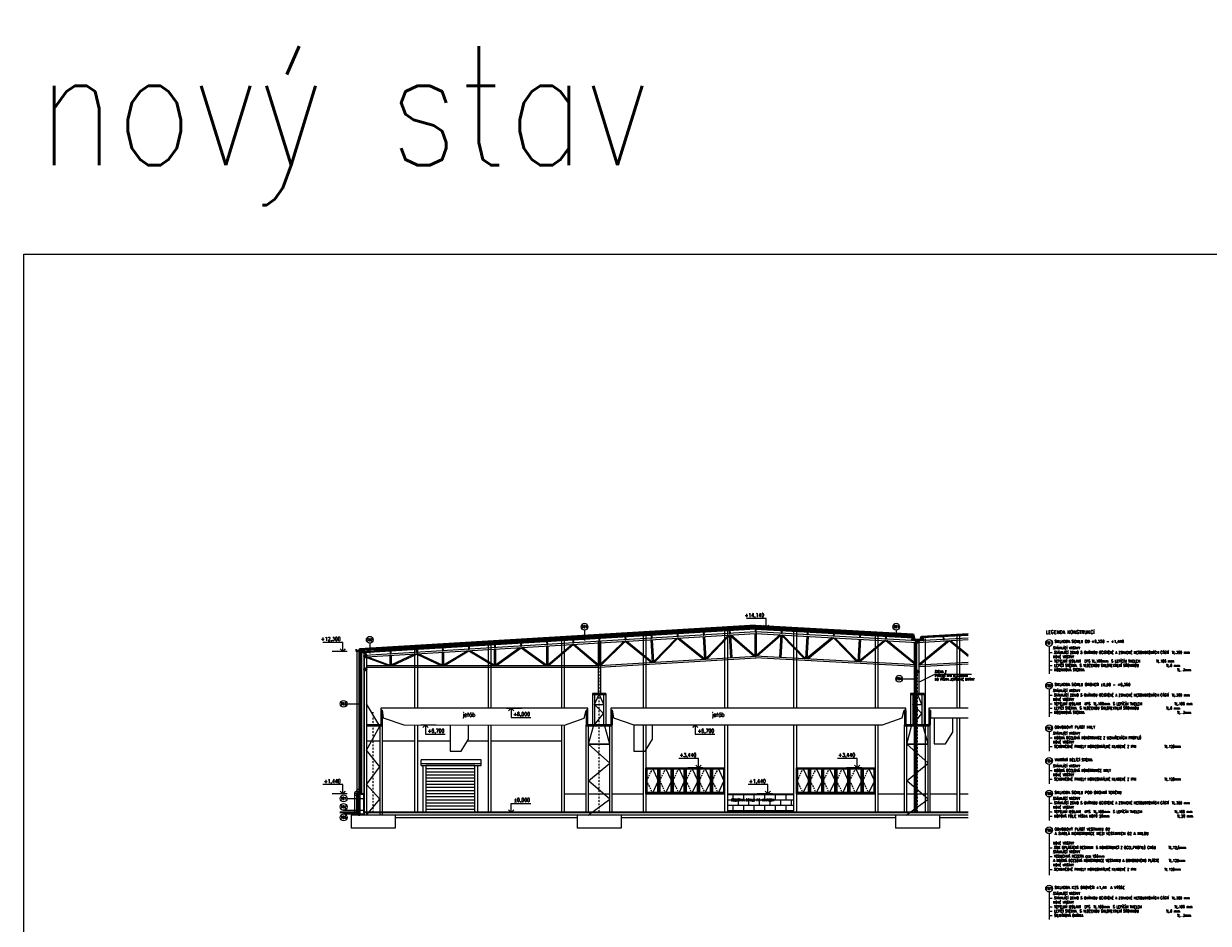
# Model space of a CAD drawing. Header units: millimetres. Extents: x -485339 to 350584, y -1189934 to 0.
# Tile 8 of 178: x -480994 to -390358, y -981109 to -912266. Entities that reach past the tile are written whole.
import ezdxf
from ezdxf import colors
from ezdxf.entities.mleader import LeaderData, LeaderLine
from ezdxf.enums import TextEntityAlignment as Align
from ezdxf.math import Vec2, Vec3

# ---------------------------------------------------------------- set-up
doc = ezdxf.new("R2010")
doc.units = ezdxf.units.MM
doc.header["$LTSCALE"] = 10
doc.linetypes.add('DASHDOT', pattern=[25.4, 12.7, -6.35, 0, -6.35])
doc.linetypes.add('ČÁRKOVANÁ', pattern=[19.05, 12.7, -6.35])
doc.layers.get('Defpoints').update_dxf_attribs({"color": 201})
for name, color, linetype, lineweight in [('N_dveře', 10, 'Continuous', 18), ('N_okna', 10, 'Continuous', 18), ('N_popis', 10, 'Continuous', 18), ('N_čáry_obrys', 10, 'Continuous', 35), ('N_čáry_obv.plášt', 212, 'Continuous', 18), ('N_čáry_obv.plášt_obrys', 212, 'Continuous', 35), ('N_čáry_plné', 10, 'Continuous', 18), ('N_čáry_pod', 10, 'ČÁRKOVANÁ', 18), ('N_šrary', 10, 'Continuous', 18), ('St_kóty_výškové', 132, 'Continuous', 18), ('St_popis', 250, 'Continuous', 18), ('St_sloupy_opláštění_pohled', 25, 'ČÁRKOVANÁ', 18), ('St_čáry_obrys', 5, 'Continuous', 35), ('St_čáry_plné', 250, 'Continuous', 18), ('St_šrafy', 250, 'Continuous', 18)]:
    doc.layers.add(name, color=color, linetype=linetype, lineweight=lineweight)
doc.styles.add('Andy', font='arial.ttf')
doc.styles.add('ROMANS', font='romans.shx', dxfattribs={"width": 0.8})
doc.styles.get("Standard").update_dxf_attribs({"font": 'simplex.shx', "width": 0.8})
doc.linetypes.add('IZOLACE', pattern='A,0.0001,-0.1,[134,ltypeshp.shx,S=0.1,R=0,X=-0.1,Y=0],-0.2,[134,ltypeshp.shx,S=0.1,R=180,X=0.1,Y=0],-0.1', length=0.4001)
doc.linetypes.add('ZIGZAG', pattern='A,0.00254,-5.08,[131,ltypeshp.shx,S=5.08,R=0,X=-5.08,Y=0],-10.16,[131,ltypeshp.shx,S=5.08,R=180,X=5.08,Y=0],-5.08', length=20.32254)

# ---------------------------------------------------------------- blocks, each defined once
blk = doc.blocks.new('G$C17CABAA1')
at = {"layer": 'St_čáry_obrys'}
for points in [[(-45, 0), (45, 0)], [(0, 0), (0, -180)], [(-45, -180), (45, -180)]]:
    blk.add_lwpolyline(points, dxfattribs=at)
blk = doc.blocks.new('G$C14EDF750')
at = {"layer": 'St_čáry_plné'}
for points in [[(-69, 13085), (-69, 9110)], [(-69, 13085), (-69, 9110)], [(-69, 13085), (-69, 9110)], [(101, 13085), (101, 9110)], [(101, 13085), (101, 9110)], [(101, 13085), (101, 9110)], [(-519, 9110), (-519, 6710)], [(511, 9110), (-519, 9110)], [(511, 9110), (511, 6710)], [(511, 9010), (-519, 9010)], [(-349, 9010), (-349, 6710)], [(-349, 8265), (-32, 9010)], [(-349, 6710), (341, 7588), (-349, 8265), (341, 8265)], [(349, 8265), (32, 9010)], [(341, 9010), (341, 6710)], [(985, 6710), (-985, 6710)], [(985, 6610), (-985, 6610)], [(-852, -200), (815, 1030), (-815, 2441), (815, 3780), (-815, 5235), (815, 5235), (443, 6610)], [(815, 5235), (-815, 5235), (-443, 6610)]]:
    blk.add_lwpolyline(points, dxfattribs=at)
at = {"layer": 'St_šrafy', "linetype": 'DASHDOT'}
blk.add_lwpolyline([(0, 0), (0, 61), (0, 10767)], dxfattribs=at)
at = {"layer": 'St_šrafy'}
for points in [[(-985, 0), (-985, 61), (-985, 6710)], [(-815, 0), (-815, 61), (-815, 6610)], [(815, 0), (815, 61), (815, 6610)], [(985, 0), (985, 61), (985, 6710)]]:
    blk.add_lwpolyline(points, dxfattribs=at)
blk = doc.blocks.new('G$CB422E4FE')
at = {"layer": 'St_čáry_obrys'}
for points in [[(50, 0), (-50, 0)], [(0, -1111), (0, 0)], [(50, -1111), (-50, -1111)]]:
    blk.add_lwpolyline(points, dxfattribs=at)
blk = doc.blocks.new('G$C72A7297D')
at = {"layer": 'N_dveře'}
h = blk.add_hatch(dxfattribs=at)
h.set_pattern_fill('ANSI31', color=256, scale=75, angle=135)
h.set_pattern_definition([(180, (247650, 972638.54), (-3e-14, -238.125), [])])
h.paths.add_polyline_path([(3950, 3600), (200, 3600), (200, 0), (3950, 0)])
blk.add_line((-150, 3750), (4425, 3750), dxfattribs=at)
at = {"layer": 'N_dveře', "linetype": 'Continuous'}
blk.add_line((-150, 3600), (4425, 3600), dxfattribs=at)
at = {"layer": 'N_dveře'}
for points in [[(4425, 3600), (4425, 4050), (-150, 4050)], [(-150, 3600), (-150, 4050)], [(0, 0), (0, 3600)], [(4150, 3600), (4150, 0)]]:
    blk.add_lwpolyline(points, dxfattribs=at)
blk.add_lwpolyline([(200, 0), (3950, 0), (3950, 3600), (200, 3600)], close=True, dxfattribs=at)
blk = doc.blocks.new('G$C93397BA7')
at = {"layer": 'N_okna'}
for p, q in [((1005, 0), (0, 0)), ((0, 0), (0, -2000)), ((2010, 0), (1005, 0)), ((1005, 0), (1005, -2000)), ((1005, -2000), (1005, 0)), ((3015, 0), (2010, 0)), ((2010, 0), (2010, -2000)), ((2010, -2000), (2010, 0)), ((4020, 0), (3015, 0)), ((3015, 0), (3015, -2000)), ((3015, -2000), (3015, 0)), ((5025, 0), (4020, 0)), ((4020, 0), (4020, -2000)), ((4020, -2000), (4020, 0)), ((6030, 0), (5025, 0)), ((5025, 0), (5025, -2000)), ((5025, -2000), (5025, 0)), ((6030, -2000), (6030, 0)), ((502.5, -50), (50.25, -1000)), ((954.75, -50), (50.25, -50)), ((50.25, -50), (50.25, -1950)), ((904.5, -100), (100.5, -100)), ((100.5, -100), (100.5, -1900)), ((904.5, -1900), (904.5, -100)), ((954.75, -1950), (954.75, -50)), ((1507.5, -50), (1055.25, -1000)), ((1959.75, -50), (1055.25, -50)), ((1055.25, -50), (1055.25, -1950)), ((1909.5, -100), (1105.5, -100)), ((1105.5, -100), (1105.5, -1900)), ((1909.5, -1900), (1909.5, -100)), ((1959.75, -1950), (1959.75, -50)), ((2512.5, -50), (2060.25, -1000)), ((2964.75, -50), (2060.25, -50)), ((2060.25, -50), (2060.25, -1950)), ((2914.5, -100), (2110.5, -100)), ((2110.5, -100), (2110.5, -1900)), ((2914.5, -1900), (2914.5, -100)), ((2964.75, -1950), (2964.75, -50)), ((3517.5, -50), (3065.25, -1000)), ((3969.75, -50), (3065.25, -50)), ((3065.25, -50), (3065.25, -1950)), ((3919.5, -100), (3115.5, -100)), ((3115.5, -100), (3115.5, -1900)), ((3919.5, -1900), (3919.5, -100)), ((3969.75, -1950), (3969.75, -50)), ((4522.5, -50), (4070.25, -1000)), ((4974.75, -50), (4070.25, -50)), ((4070.25, -50), (4070.25, -1950)), ((4924.5, -100), (4120.5, -100)), ((4120.5, -100), (4120.5, -1900)), ((4924.5, -1900), (4924.5, -100)), ((4974.75, -1950), (4974.75, -50)), ((5527.5, -50), (5075.25, -1000)), ((5979.75, -50), (5075.25, -50)), ((5075.25, -50), (5075.25, -1950)), ((5929.5, -100), (5125.5, -100)), ((5125.5, -100), (5125.5, -1900)), ((5929.5, -1900), (5929.5, -100)), ((5979.75, -1950), (5979.75, -50)), ((50.25, -1000), (502.5, -1950)), ((1055.25, -1000), (1507.5, -1950)), ((2060.25, -1000), (2512.5, -1950)), ((3065.25, -1000), (3517.5, -1950)), ((4070.25, -1000), (4522.5, -1950)), ((5075.25, -1000), (5527.5, -1950)), ((0, -2000), (1005, -2000)), ((50.25, -1950), (954.75, -1950)), ((100.5, -1900), (904.5, -1900)), ((1005, -2000), (2010, -2000)), ((1055.25, -1950), (1959.75, -1950)), ((1105.5, -1900), (1909.5, -1900)), ((2010, -2000), (3015, -2000)), ((2060.25, -1950), (2964.75, -1950)), ((2110.5, -1900), (2914.5, -1900)), ((3015, -2000), (4020, -2000)), ((3065.25, -1950), (3969.75, -1950)), ((3115.5, -1900), (3919.5, -1900)), ((4020, -2000), (5025, -2000)), ((4070.25, -1950), (4974.75, -1950)), ((4120.5, -1900), (4924.5, -1900)), ((5025, -2000), (6030, -2000)), ((5075.25, -1950), (5979.75, -1950)), ((5125.5, -1900), (5929.5, -1900))]:
    blk.add_line(p, q, dxfattribs=at)
at = {"layer": 'N_okna', "linetype": 'ČÁRKOVANÁ'}
for p, q in [((502.5, -50), (954.75, -1000)), ((1507.5, -50), (1959.75, -1000)), ((2512.5, -50), (2964.75, -1000)), ((3517.5, -50), (3969.75, -1000)), ((4522.5, -50), (4974.75, -1000)), ((5527.5, -50), (5979.75, -1000)), ((954.75, -1000), (502.5, -1950)), ((1959.75, -1000), (1507.5, -1950)), ((2964.75, -1000), (2512.5, -1950)), ((3969.75, -1000), (3517.5, -1950)), ((4974.75, -1000), (4522.5, -1950)), ((5979.75, -1000), (5527.5, -1950))]:
    blk.add_line(p, q, dxfattribs=at)
blk = doc.blocks.new('*U7322')
at = {"color": 0, "linetype": 'ByBlock', "lineweight": -2}
blk.add_line((3, 0), (-7, 0), dxfattribs=at)
for points in [[(0, 0), (0, -6.12), (0, -6.12), (-13, -6.12)], [(1.75, -1.75), (0, 0), (-1.75, -1.75)]]:
    blk.add_lwpolyline(points, dxfattribs=at)
at = {"color": 0, "linetype": 'ByBlock', "lineweight": -2, "style": 'ROMANS', "width": 0.8}
for tag, p in [('POPIS_001', (-12.5, -7.13)), ('VYSKA', (-3.45, -2.62))]:
    blk.add_attdef(tag, text='', height=2.5, dxfattribs=at).set_placement(p, align=Align.TOP_RIGHT)
blk = doc.blocks.new('*U7323')
at = {"color": 0, "linetype": 'ByBlock', "lineweight": -2}
blk.add_line((3, 0), (-7, 0), dxfattribs=at)
for points in [[(0, 0), (0, 6.12), (0, 6.12), (-13, 6.12)], [(1.75, 1.75), (0, 0), (-1.75, 1.75)]]:
    blk.add_lwpolyline(points, dxfattribs=at)
at = {"color": 0, "linetype": 'ByBlock', "lineweight": -2, "style": 'ROMANS', "width": 0.8}
for tag, p in [('VYSKA', (-3.45, 9.63)), ('POPIS_001', (-12.5, 5.12))]:
    blk.add_attdef(tag, text='', height=2.5, dxfattribs=at).set_placement(p, align=Align.TOP_RIGHT)
blk = doc.blocks.new('*U7324')
at = {"color": 0, "linetype": 'ByBlock', "lineweight": -2}
blk.add_line((-3, 0), (7, 0), dxfattribs=at)
for points in [[(-1.75, 1.75), (0, 0), (1.75, 1.75)], [(0, 0), (0, 6.12), (0, 6.12), (13, 6.12)]]:
    blk.add_lwpolyline(points, dxfattribs=at)
at = {"color": 0, "linetype": 'ByBlock', "lineweight": -2, "style": 'ROMANS', "width": 0.8}
blk.add_attdef('VYSKA', text='', height=2.5, dxfattribs=at).set_placement((12.5, 9.62), align=Align.TOP_RIGHT)
blk.add_attdef('POPIS_001', text='', height=2.5, dxfattribs=at).set_placement((12.5, 5.12), align=Align.TOP_LEFT)

msp = doc.modelspace()

# ---------------------------------------------------------------- hatches: boundary and pattern name
at = {"layer": 'N_čáry_obv.plášt'}
h = msp.add_hatch(dxfattribs=at)
h.set_pattern_fill('HONEY', color=256, scale=20)
h.paths.add_polyline_path([(-455272.8, -972838.5), (-455272.8, -972638.5), (-455272.8, -972338.5), (-455322.8, -972338.5), (-455372.8, -972338.5), (-455372.8, -972638.5), (-455372.8, -972838.5)])
at = {"layer": 'N_šrary'}
h = msp.add_hatch(dxfattribs=at)
h.set_pattern_fill('AR-B816', color=256, scale=2)
h.set_pattern_definition([(0, (0, 24016.95), (0, 406.4), []), (90, (0, 24016.95), (-406.4, 406.4), [406.4, -406.4])])
h.paths.add_polyline_path([(-422082.8, -972638.5), (-422082.8, -971198.5), (-423712.5, -971198.5), (-424060, -971198.5), (-424870.8, -971198.5), (-427152.8, -971198.5), (-427152.8, -971288.5), (-427152.8, -972638.5)])
h.paths.add_polyline_path([(-426912, -971958), (-424908.9, -971958), (-424908.9, -972228), (-426912, -972228)], flags=24)
h.paths.add_polyline_path([(-426912, -971515), (-423448.3, -971515), (-423448.3, -971819.3), (-426912, -971819.3)], flags=24)

# ---------------------------------------------------------------- linework, layer by layer
at = {"layer": 'Defpoints'}
msp.add_lwpolyline([(-480994, -929890.9), (286897.8, -929890.9), (286897.8, -1189933.9), (-480994, -1189933.9)], close=True, dxfattribs=at)
at = {"layer": 'N_popis'}
for points in [[(-438088.6, -958671.4), (-438088.6, -959465.4)], [(-414240, -958671.4), (-414240, -959199.2)], [(-454515.3, -959670.6), (-454515.3, -960464.6)], [(-402538.2, -959914.6), (-402538.2, -962030.6)], [(-413748.8, -962390), (-412675.6, -962390.1)], [(-402538.2, -963179.7), (-402538.2, -965295.8)], [(-456255.6, -964313), (-455182.4, -964313.1)], [(-402538.2, -966444.9), (-402538.2, -967939.6)], [(-402538.2, -968944.7), (-402538.2, -970439.4)], [(-456255.6, -971548.7), (-454972.8, -971548.7)], [(-402538.2, -971438), (-402538.2, -973245.9)], [(-456515.5, -972458.6), (-456515.5, -972458.6), (-454972.8, -972458.6)], [(-456515.5, -972740.5), (-454972.8, -972740.5)], [(-402538.2, -974251), (-402538.2, -977429.3)], [(-402538.2, -978710.5), (-402538.2, -980826.5)]]:
    msp.add_lwpolyline(points, dxfattribs=at)
for centre in [(-438088.6, -958411.5), (-414240, -958411.5), (-454515.3, -959410.7), (-402538.2, -959654.7), (-414008.7, -962390), (-402538.2, -962919.8), (-456515.5, -964313), (-402538.2, -966185), (-402538.2, -968684.8), (-456515.5, -971548.7), (-402538.2, -971178.1), (-456515.5, -972198.7), (-456515.5, -973000.4), (-402538.2, -973991.1), (-402538.2, -978450.6)]:
    msp.add_circle(centre, 259.9, dxfattribs=at)
at = {"layer": 'N_čáry_obrys'}
msp.add_line((-455372.8, -972638.5), (-455372.8, -971161.8), dxfattribs=at)
for points in [[(-412939.2, -958947.3), (-412837.5, -959385.9), (-412602.2, -959398.9), (-412366.9, -959385.9), (-412313.2, -959154.3)], [(-455338.9, -960132.8), (-455338.9, -960282.8), (-455538.9, -960282.8), (-455538.9, -960132.8)], [(-455302.8, -960105.8), (-455302.8, -960429.4)], [(-454182.8, -960312), (-455302.8, -960379.3)], [(-455186.8, -971100.1), (-455186.8, -971161.8), (-455398.7, -971161.8), (-455412.9, -971205.4), (-455390.8, -971192.4)]]:
    msp.add_lwpolyline(points, dxfattribs=at)
at = {"layer": 'N_čáry_obv.plášt', "linetype": 'IZOLACE', "ltscale": 10}
msp.add_line((-455322.8, -972338.5), (-455322.8, -971198.5), dxfattribs=at)
at = {"layer": 'N_čáry_obv.plášt', "linetype": 'ZIGZAG'}
for points in [[(-412747.2, -972638.5), (-412747.2, -959532.8)], [(-455242.8, -960425.8), (-455242.8, -971161.8)]]:
    msp.add_lwpolyline(points, dxfattribs=at)
at = {"layer": 'N_čáry_obv.plášt', "linetype": 'IZOLACE', "ltscale": 3}
msp.add_lwpolyline([(-455182.8, -971178.5), (-455372.8, -971178.5)], dxfattribs=at)
at = {"layer": 'N_čáry_obv.plášt'}
msp.add_lwpolyline([(-455272.8, -971198.5), (-455372.8, -971198.5)], dxfattribs=at)
msp.add_lwpolyline([(-455272.8, -972838.5), (-455272.8, -972638.5), (-455272.8, -972338.5), (-455322.8, -972338.5), (-455372.8, -972338.5), (-455372.8, -972638.5), (-455372.8, -972838.5)], close=True, dxfattribs=at)
at = {"layer": 'N_čáry_obv.plášt_obrys'}
for points in [[(-412807.2, -972638.5), (-412807.2, -959592.8)], [(-412687.2, -972638.5), (-412687.2, -959626.5)]]:
    msp.add_lwpolyline(points, dxfattribs=at)
at = {"layer": 'N_čáry_obv.plášt_obrys', "lineweight": 18}
msp.add_lwpolyline([(-411987, -972638.5), (-411987, -959323.3)], dxfattribs=at)
at = {"layer": 'N_čáry_obv.plášt_obrys', "ltscale": 10}
for points in [[(-455302.8, -960429.4), (-455302.8, -971161.8)], [(-455182.8, -960422.2), (-455182.8, -971198.5)]]:
    msp.add_lwpolyline(points, dxfattribs=at)
at = {"layer": 'N_čáry_plné'}
for points in [[(-424995.3, -958294), (-455302.8, -960115.9)], [(-424995.3, -958354.1), (-455302.8, -960176)], [(-425000.9, -958494), (-412889.8, -959160.3)], [(-424993.5, -958294.1), (-412936.9, -958957.4)], [(-424993.2, -958354.2), (-412922.8, -959018.3)], [(-455506, -960282.8), (-455506, -970971.9), (-455670.9, -971134.4), (-455670.9, -972638.5)], [(-455356, -960282.8), (-455356, -971034.6), (-455520.9, -971197.1), (-455520.9, -972638.5)], [(-454182.8, -960362.1), (-455302.8, -960429.4)], [(-455670.9, -971134.4), (-455520.9, -971197.1)], [(-455520.9, -971330.8), (-455670.9, -971330.8)], [(-455566.1, -971031.1), (-455460.8, -971137.9)], [(-455506, -970852), (-455356, -970852)], [(-455506, -970971.9), (-455356, -971034.6)], [(-427152.8, -971198.5), (-422082.8, -971198.5)], [(-427152.8, -971288.5), (-427152.8, -972638.5)], [(-422082.8, -971198.5), (-422082.8, -972638.5)], [(-455372.8, -972338.5), (-455272.8, -972338.5)], [(-455372.8, -972638.5), (-455372.8, -972838.5)]]:
    msp.add_lwpolyline(points, dxfattribs=at)
at = {"layer": 'N_čáry_plné', "linetype": 'IZOLACE', "ltscale": 6}
for points in [[(-424995.3, -958324), (-455302.8, -960145.9)], [(-424993.4, -958324.1), (-412929.8, -958987.8)]]:
    msp.add_lwpolyline(points, dxfattribs=at)
at = {"layer": 'N_čáry_plné', "linetype": 'IZOLACE', "ltscale": 12}
for points in [[(-424995.3, -958424.2), (-455302.8, -960246.1)], [(-424992.9, -958424.3), (-412906.3, -959089.3)]]:
    msp.add_lwpolyline(points, dxfattribs=at)
at = {"layer": 'N_čáry_plné', "linetype": 'ČÁRKOVANÁ', "const_width": 10}
msp.add_lwpolyline([(-454182.8, -960248.9), (-455302.8, -960316.2)], dxfattribs=at)
at = {"layer": 'N_čáry_plné', "linetype": 'IZOLACE', "ltscale": 7}
msp.add_lwpolyline([(-454182.8, -960278.9), (-455302.8, -960346.3)], dxfattribs=at)
at = {"layer": 'N_čáry_pod', "const_width": 10}
for points in [[(-424995.9, -958284), (-455402.8, -960111.8)], [(-424993, -958284.1), (-412939.2, -958947.3)]]:
    msp.add_lwpolyline(points, dxfattribs=at)
at = {"layer": 'St_sloupy_opláštění_pohled', "linetype": 'Continuous'}
for points in [[(-427362.8, -958686.7), (-427362.8, -964638.5)], [(-427152.8, -958674.1), (-427152.8, -964638.5)], [(-422082.8, -958704.6), (-422082.8, -964638.5)], [(-421872.8, -958716.2), (-421872.8, -964638.5)], [(-445462.8, -959774.8), (-445462.8, -964638.5)], [(-445252.8, -959762.2), (-445252.8, -964638.5)], [(-439842.8, -959437), (-439842.8, -964638.5)], [(-439632.8, -959424.3), (-439632.8, -964638.5)], [(-433602.8, -959061.8), (-433602.8, -964638.5)], [(-433392.8, -959049.2), (-433392.8, -964638.5)], [(-415842.8, -959047.9), (-415842.8, -964638.5)], [(-415632.8, -959059.5), (-415632.8, -964638.5)], [(-409602.8, -959060.9), (-409602.8, -964638.5)], [(-409392.8, -959049.3), (-409392.8, -964638.5)], [(-454972.8, -960346.5), (-454972.8, -972638.5)], [(-451082.8, -960112.6), (-451082.8, -964638.5)], [(-450872.8, -960100), (-450872.8, -964638.5)], [(-451082.8, -965929.6), (-451082.8, -972638.5)], [(-450872.8, -965929.9), (-450872.8, -972638.5)], [(-445462.8, -965937.1), (-445462.8, -972638.5)], [(-445252.8, -965937.3), (-445252.8, -972638.5)], [(-439842.8, -965944.5), (-439842.8, -972638.5)], [(-439632.8, -965944.8), (-439632.8, -972638.5)], [(-433602.8, -965928.5), (-433602.8, -972638.5)], [(-433392.8, -965928.5), (-433392.8, -972638.5)], [(-427362.8, -965928.5), (-427362.8, -972635.9)], [(-427152.8, -965928.5), (-427152.8, -972635.9)], [(-422082.8, -965928.5), (-422082.8, -972635.9)], [(-421872.8, -965928.5), (-421872.8, -972635.9)], [(-415842.8, -965928.5), (-415842.8, -972635.9)], [(-415632.8, -965928.5), (-415632.8, -972635.9)], [(-409602.8, -965385), (-409602.8, -972635.9)], [(-409392.8, -965385), (-409392.8, -972635.9)]]:
    msp.add_lwpolyline(points, dxfattribs=at)
at = {"layer": 'St_čáry_obrys'}
for p, q in [((-455182.8, -971198.5), (-454972.8, -971198.5)), ((-454972.8, -971198.5), (-454972.8, -972638.5))]:
    msp.add_line(p, q, dxfattribs=at)
for points in [[(-424995.2, -958557.4), (-454182.8, -960312)], [(-424995.2, -958557.4), (-412947.8, -959220.2)], [(-412947.8, -959220.2), (-412893.9, -959452.9), (-412602.2, -959469), (-412310.6, -959452.9), (-412256.5, -959219.9)], [(-412910.6, -959159.2), (-412853.6, -959405.1), (-412602.2, -959418.9), (-412350.8, -959405.1), (-412293.7, -959158.8)], [(-408735.1, -959026.2), (-412256.5, -959219.9)], [(-454793.6, -960398.8), (-454885.3, -960404.3)], [(-455372.8, -972638.5), (-456805.2, -972638.5)], [(-408735.1, -972638.5), (-454972.8, -972638.5)]]:
    msp.add_lwpolyline(points, dxfattribs=at)
for centre in [(-412602.2, -959554), (-454862.8, -960670.8), (-454862.8, -961670.8), (-412602.2, -961854)]:
    msp.add_circle(centre, 85, dxfattribs=at)
at = {"layer": 'St_čáry_plné'}
msp.add_line((-455272.8, -972638.5), (-455272.8, -971198.5), dxfattribs=at)
for points in [[(-454872.7, -960583.9), (-424994.6, -958787.5)], [(-454793.1, -960719.4), (-424994.2, -958927.8)], [(-424995.3, -958494.3), (-454182.8, -960248.9)], [(-424995, -958607.5), (-454182.8, -960362.1)], [(-425044.6, -958787.4), (-425044.6, -958790.5)], [(-424995.3, -958494.3), (-412910.6, -959159.2)], [(-424995, -958607.5), (-412936.1, -959270.9)], [(-424994.6, -958787.5), (-412602.2, -959469), (-408735.1, -959256.2)], [(-424994.2, -958927.8), (-412602.2, -959609.2), (-408735.1, -959396.5)], [(-424944.6, -958787.6), (-424948.9, -960663.4)], [(-440894.8, -961333.2), (-439064.8, -959773.7)], [(-440833.1, -961385.8), (-438948.4, -959779.7)], [(-438948.4, -959779.7), (-437063.7, -961385.8)], [(-438847.4, -959760.6), (-437002, -961333.2)], [(-437002, -959649.9), (-437002, -961385.8)], [(-436902, -961326.2), (-435066.6, -959533.3)], [(-436902, -959643.9), (-436902, -961382.1)], [(-436841, -961378.4), (-434944.7, -959526)], [(-434954.6, -959535.7), (-432964.1, -961145.3)], [(-434846.6, -959520.1), (-432908.4, -961087.5)], [(-433009.3, -959409.4), (-432905.1, -961141.6)], [(-432909.4, -959403.4), (-432805.3, -961135.6)], [(-431055.1, -959292.2), (-432807.6, -961097)], [(-430936.6, -959285), (-432729.3, -961131.2)], [(-430953.5, -959302.4), (-428971.3, -960905.3)], [(-430853.8, -959280.1), (-428915.6, -960847.5)], [(-429016.5, -959169.6), (-428912.3, -960901.8)], [(-428916.6, -959163.6), (-428812.5, -960895.8)], [(-427062.3, -959052.1), (-428814.8, -960857)], [(-427015.9, -959119.2), (-428736.5, -960891.2)], [(-427020.1, -959049.6), (-426915.9, -960781.8)], [(-426920.2, -959043.6), (-426816.1, -960775.8)], [(-426918.9, -959097.7), (-425105, -960672.8)], [(-426860.9, -959042.1), (-425048.8, -960615.7)], [(-425044.9, -958930.8), (-425048.9, -960669.5)], [(-423127.6, -959032.4), (-424931.7, -960615.4)], [(-423069.4, -959087.7), (-424875.2, -960672.2)], [(-423068.3, -959033.7), (-423163.5, -960766.3)], [(-422968.5, -959039.1), (-423063.7, -960771.8)], [(-422972.3, -959108.7), (-421242.5, -960871.8)], [(-422926.3, -959041.4), (-421164.4, -960837.2)], [(-421071.4, -959143.3), (-421166.5, -960876)], [(-420971.5, -959148.8), (-421066.7, -960881.5)], [(-419133.6, -959249.7), (-421063.7, -960827.1)], [(-419015.5, -959256.5), (-421007.7, -960884.7)], [(-419033.8, -959271.5), (-417248.6, -961091.1)], [(-418932.3, -959260.8), (-417170.4, -961056.6)], [(-417077.4, -959362.4), (-417172.5, -961095.1)], [(-416977.5, -959367.9), (-417072.7, -961100.6)], [(-415139.6, -959469.1), (-417069.7, -961046.5)], [(-415021.8, -959476.1), (-417013.7, -961104)], [(-412768.5, -961337.2), (-415028.9, -959488.4)], [(-412687.2, -961300.4), (-414917.5, -959476.2)], [(-412522.7, -961300.4), (-410292.4, -959476.2)], [(-412441.4, -961337.2), (-410181, -959488.4)], [(-408735.1, -958963.1), (-412293.7, -959158.8)], [(-408735.1, -959076.2), (-412268.3, -959270.6)], [(-410188.1, -959476.1), (-408735.1, -960663.6)], [(-410070.3, -959469.1), (-408735.1, -960560.3)], [(-454972.8, -960554.7), (-454972.8, -972838.5)], [(-454947.8, -960554.7), (-454947.8, -972838.5)], [(-454777.8, -960670.8), (-454777.8, -972838.5)], [(-454678.6, -960712.5), (-452973.2, -961343.1)], [(-452973.2, -960466.7), (-452973.2, -960469.7)], [(-452973.2, -960609.9), (-452973.2, -961385.8)], [(-452873.2, -961341.5), (-451084, -960496.3)], [(-452873.2, -960603.9), (-452873.2, -961385.8)], [(-452779.5, -961385.8), (-450920.3, -960507.5)], [(-450920.3, -960507.5), (-449073.5, -961385.8)], [(-450794.2, -960478.9), (-448980.4, -961341.5)], [(-448980.4, -960369.9), (-448980.4, -961385.8)], [(-448880.4, -961339.1), (-447070.5, -960255)], [(-448880.4, -960363.9), (-448880.4, -961385.8)], [(-448802.6, -961385.8), (-446934, -960266.5)], [(-446934, -960266.5), (-445065.5, -961385.8)], [(-446822.4, -960240.1), (-444987.6, -961339.1)], [(-444987.6, -960129.9), (-444987.6, -961385.8)], [(-444887.6, -961336.3), (-443065.5, -960014.3)], [(-444887.6, -960123.9), (-444887.6, -961385.8)], [(-444819.5, -961385.8), (-442937, -960019.9)], [(-442937, -960019.9), (-441062.7, -961385.8)], [(-442828.5, -960000), (-440994.8, -961336.3)], [(-440994.8, -959889.9), (-440994.8, -961385.8)], [(-440894.8, -959883.9), (-440894.8, -961385.8)], [(-436962.8, -961385.8), (-424948.9, -960663.4)], [(-412687.2, -961341.7), (-425031.3, -960663.7)], [(-454777.8, -960761.1), (-453088.5, -961385.8)], [(-454777.8, -961385.8), (-436962.8, -961385.8)], [(-454777.8, -961505.8), (-436962.8, -961505.8)], [(-436962.8, -961506), (-424949.1, -960783.7)], [(-412687.2, -961461.9), (-425030.4, -960783.9)], [(-412522.7, -961341.7), (-408735.1, -961133.6)], [(-412522.7, -961461.9), (-408735.1, -961253.8)], [(-454777.8, -972838.5), (-453747.8, -971608.1), (-454777.8, -970480.1), (-453747.8, -969132.1), (-454777.8, -967855.2), (-453747.8, -966028.5), (-454777.8, -964315.4)], [(-453677.8, -964816.9), (-453677.8, -965928.5)], [(-453577.8, -964816.9), (-453577.8, -965928.5)], [(-437947.8, -964816.9), (-437947.8, -965928.5)], [(-437847.8, -964816.9), (-437847.8, -965928.5)], [(-436077.8, -964816.9), (-436077.8, -965928.5)], [(-435977.8, -964816.9), (-435977.8, -965928.5)], [(-413602.8, -964816.9), (-413602.8, -965928.5)], [(-413502.8, -964816.9), (-413502.8, -965928.5)], [(-408735.1, -964638.5), (-411733.5, -964638.5), (-411733.5, -964800.6), (-411615.8, -964800.6), (-411615.8, -965385), (-408735.1, -965385)], [(-411732.8, -964816.9), (-411732.8, -965928.5)], [(-411632.8, -964816.9), (-411632.8, -965928.5)], [(-453577.8, -965928.5), (-454777.8, -965928.5)], [(-453577.8, -966028.5), (-454777.8, -966028.5)], [(-453747.8, -966028.5), (-453747.8, -972838.5)], [(-453577.8, -965928.5), (-453577.8, -972838.5)], [(-448363.7, -965928.5), (-448363.7, -967928.5), (-447515.8, -967928.5), (-446951.3, -967027.7), (-446951.3, -965928.5)], [(-434299.5, -965928.5), (-434299.5, -967928.5), (-433451.7, -967928.5), (-432887.1, -967027.7), (-432887.1, -965928.5)], [(-411321.8, -965385), (-411321.8, -967385), (-410474, -967385), (-409909.4, -966484.2), (-409909.4, -965385)], [(-454362.4, -966677.5), (-454362.4, -966698.2), (-454362.4, -966677.5)], [(-439842.8, -967178.5), (-439842.8, -972638.5)], [(-455272.8, -971198.5), (-455272.8, -972838.5)], [(-454972.8, -971198.5), (-454972.8, -972838.5)], [(-439632.8, -971198.5), (-437947.8, -971198.5)], [(-437777.8, -971198.5), (-436147.8, -971198.5)], [(-435977.8, -971198.5), (-433602.8, -971198.5)], [(-433392.8, -971198.5), (-427362.8, -971198.5)], [(-421872.8, -971198.5), (-415842.8, -971198.5)], [(-415632.8, -971198.5), (-413602.8, -971198.5)], [(-413432.8, -971198.5), (-411802.8, -971198.5)], [(-411632.8, -971198.5), (-409602.8, -971198.5)], [(-409392.8, -971198.5), (-408735.1, -971198.5)], [(-408735.1, -972838.5), (-455947.8, -972838.5)], [(-438647.8, -973038.5), (-452577.8, -973038.5)], [(-414302.8, -973038.5), (-435277.8, -973038.5)], [(-408735.1, -973038.5), (-410932.8, -973038.5)], [(-452577.8, -973838.5), (-455947.8, -973838.5)], [(-435277.8, -973838.5), (-438647.8, -973838.5)], [(-410932.8, -973838.5), (-414302.8, -973838.5)]]:
    msp.add_lwpolyline(points, dxfattribs=at)
at = {"layer": 'St_čáry_plné', "linetype": 'ČÁRKOVANÁ', "const_width": 10}
for points in [[(-424995.3, -958494.3), (-454182.8, -960248.9)], [(-424995.3, -958494.3), (-412910.6, -959159.2)], [(-408735.1, -958963.1), (-412293.7, -959158.8)]]:
    msp.add_lwpolyline(points, dxfattribs=at)
at = {"layer": 'St_čáry_plné', "linetype": 'IZOLACE', "ltscale": 7}
for points in [[(-424993.5, -958524.3), (-454182.8, -960278.9)], [(-424997, -958524.3), (-412903.6, -959189.6)], [(-408735.1, -958993.1), (-412300.8, -959189.3)]]:
    msp.add_lwpolyline(points, dxfattribs=at)
at = {"layer": 'St_čáry_plné'}
for points in [[(-439609.2, -965944.8), (-438099.9, -965409), (-437947.8, -964816.9), (-437830.2, -964816.9), (-437830.2, -964654.8), (-453678.5, -964638.5), (-453678.5, -964800.6), (-453560.8, -964800.6), (-453478.2, -965393.1), (-451899.5, -965928.5)], [(-415281.8, -965928.5), (-413772.6, -965392.7), (-413620.5, -964800.6), (-413502.8, -964800.6), (-413502.8, -964638.5), (-436078.5, -964638.5), (-436078.5, -964800.6), (-435960.8, -964800.6), (-435878.2, -965393.1), (-434299.5, -965928.5)]]:
    msp.add_lwpolyline(points, close=True, dxfattribs=at)
at = {"layer": 'St_šrafy', "linetype": 'DASHDOT'}
for points in [[(-436962.8, -972638.5), (-436962.8, -972577.6), (-436962.8, -959326.9)], [(-412617.8, -972638.5), (-412617.8, -972577.6), (-412617.8, -961872)], [(-454262.8, -972638.5), (-454262.8, -964950.7)]]:
    msp.add_lwpolyline(points, dxfattribs=at)
at = {"layer": 'St_šrafy'}
for points in [[(-453747.8, -967178.5), (-454777.8, -967178.5)], [(-453266.8, -967178.5), (-453577.8, -967178.5)], [(-451082.8, -967178.5), (-453577.8, -967178.5)], [(-448363.7, -967178.5), (-450872.8, -967178.5)], [(-445462.8, -967178.5), (-447045.8, -967178.5)], [(-439842.8, -967178.5), (-445252.8, -967178.5)], [(-455272.8, -971198.5), (-454972.8, -971198.5)], [(-455947.8, -972838.5), (-455947.8, -973838.5)], [(-452577.8, -972838.5), (-452577.8, -973838.5)], [(-438647.8, -972838.5), (-438647.8, -973838.5)], [(-435277.8, -972838.5), (-435277.8, -973838.5)], [(-414302.8, -972838.5), (-414302.8, -973838.5)], [(-410932.8, -972838.5), (-410932.8, -973838.5)]]:
    msp.add_lwpolyline(points, dxfattribs=at)

# ---------------------------------------------------------------- block references
at = {"layer": 'N_dveře'}
msp.add_blockref('G$C72A7297D', (-450422.8, -972638.5), dxfattribs=at)
at = {"layer": 'N_okna', "xscale": -1}
for p in [(-427362.8, -969198.5), (-415842.8, -969198.5)]:
    msp.add_blockref('G$C93397BA7', p, dxfattribs=at)
at = {"layer": 'St_kóty_výškové'}
ref = msp.add_blockref('*U7324', (-424184.5, -958494.3), dxfattribs=dict(at, xscale=-115.8301158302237, yscale=115.8301158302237, zscale=115.8301158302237))
ref.add_attrib('VYSKA', '+14,140', dxfattribs={"layer": '0', "color": 0, "linetype": 'ByBlock', "lineweight": -2, "height": 289.58, "style": 'ROMANS', "width": 0.8}).set_placement((-424341.6, -957379.5), align=Align.TOP_RIGHT)
ref = msp.add_blockref('*U7324', (-456588.5, -960317.1), dxfattribs=dict(at, xscale=-115.8301158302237, yscale=115.8301158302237, zscale=115.8301158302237))
ref.add_attrib('VYSKA', '+12,300', dxfattribs={"layer": '0', "color": 0, "linetype": 'ByBlock', "lineweight": -2, "height": 289.58, "style": 'ROMANS', "width": 0.8}).set_placement((-456745.6, -959202.3), align=Align.TOP_RIGHT)
ref = msp.add_blockref('*U7322', (-443705, -964649.6), dxfattribs=dict(at, xscale=-115.8301158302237, yscale=115.8301158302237, zscale=115.8301158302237))
ref.add_attrib('VYSKA', '+8,000', dxfattribs={"layer": '0', "color": 0, "linetype": 'ByBlock', "lineweight": -2, "height": 289.58, "style": 'ROMANS', "width": 0.8}).set_placement((-442257.2, -964953.7), align=Align.TOP_RIGHT)
ref = msp.add_blockref('*U7322', (-450253.2, -965928.5), dxfattribs=dict(at, xscale=-115.8301158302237, yscale=115.8301158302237, zscale=115.8301158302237))
ref.add_attrib('VYSKA', '+6,700', dxfattribs={"layer": '0', "color": 0, "linetype": 'ByBlock', "lineweight": -2, "height": 289.58, "style": 'ROMANS', "width": 0.8}).set_placement((-448805.4, -966232.6), align=Align.TOP_RIGHT)
ref = msp.add_blockref('*U7322', (-429607.4, -965928.5), dxfattribs=dict(at, xscale=-115.8301158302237, yscale=115.8301158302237, zscale=115.8301158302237))
ref.add_attrib('VYSKA', '+6,700', dxfattribs={"layer": '0', "color": 0, "linetype": 'ByBlock', "lineweight": -2, "height": 289.58, "style": 'ROMANS', "width": 0.8}).set_placement((-428159.6, -966232.6), align=Align.TOP_RIGHT)
ref = msp.add_blockref('*U7324', (-429370.1, -969198.5), dxfattribs=dict(at, xscale=-115.8301158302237, yscale=115.8301158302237, zscale=115.8301158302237))
ref.add_attrib('VYSKA', '+3,440', dxfattribs={"layer": '0', "color": 0, "linetype": 'ByBlock', "lineweight": -2, "height": 289.58, "style": 'ROMANS', "width": 0.8}).set_placement((-429527.3, -968083.7), align=Align.TOP_RIGHT)
ref = msp.add_blockref('*U7324', (-417224.6, -969198.5), dxfattribs=dict(at, xscale=-115.8301158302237, yscale=115.8301158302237, zscale=115.8301158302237))
ref.add_attrib('VYSKA', '+3,440', dxfattribs={"layer": '0', "color": 0, "linetype": 'ByBlock', "lineweight": -2, "height": 289.58, "style": 'ROMANS', "width": 0.8}).set_placement((-417381.8, -968083.7), align=Align.TOP_RIGHT)
ref = msp.add_blockref('*U7324', (-456588.5, -971198.5), dxfattribs=dict(at, xscale=-115.8301158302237, yscale=115.8301158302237, zscale=115.8301158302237))
ref.add_attrib('VYSKA', '+1,440', dxfattribs={"layer": '0', "color": 0, "linetype": 'ByBlock', "lineweight": -2, "height": 289.58, "style": 'ROMANS', "width": 0.8}).set_placement((-456745.6, -970083.7), align=Align.TOP_RIGHT)
ref = msp.add_blockref('*U7324', (-424060, -971198.5), dxfattribs=dict(at, xscale=-115.8301158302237, yscale=115.8301158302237, zscale=115.8301158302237))
ref.add_attrib('VYSKA', '+1,440', dxfattribs={"layer": '0', "color": 0, "linetype": 'ByBlock', "lineweight": -2, "height": 289.58, "style": 'ROMANS', "width": 0.8}).set_placement((-424217.1, -970083.7), align=Align.TOP_RIGHT)
ref = msp.add_blockref('*U7323', (-443705.8, -972638.5), dxfattribs=dict(at, xscale=-115.8301158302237, yscale=115.8301158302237, zscale=115.8301158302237))
ref.add_attrib('VYSKA', '%%P0,000', dxfattribs={"layer": '0', "color": 0, "linetype": 'ByBlock', "lineweight": -2, "height": 289.58, "style": 'ROMANS', "width": 0.8}).set_placement((-442258, -971523.7), align=Align.TOP_RIGHT)
at = {"layer": 'St_čáry_obrys'}
for p, rotation in [((-428977.2, -958846.9), 3.440080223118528), ((-426980.8, -958726.9), 3.440080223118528), ((-424995, -958607.5), 0.1456220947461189), ((-444948.4, -959807), 3.440080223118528), ((-442952, -959687), 3.440080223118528), ((-440955.6, -959567), 3.440080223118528), ((-438959.2, -959447), 3.440080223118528), ((-436962.8, -959326.9), 3.440080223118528), ((-434966.4, -959206.9), 3.440080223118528), ((-432970, -959086.9), 3.440080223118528), ((-430973.6, -958966.9), 3.440080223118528), ((-412191.5, -959266.1), 3.440080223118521), ((-454838.6, -960401.5), 3.440080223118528), ((-452934, -960287), 3.440080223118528), ((-450937.6, -960167), 3.440080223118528), ((-448941.2, -960047), 3.440080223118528), ((-446944.8, -959927), 3.440080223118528)]:
    msp.add_blockref('G$C17CABAA1', p, dxfattribs=dict(at, rotation=rotation))
at = {"layer": 'St_čáry_obrys', "xscale": -1}
for p, rotation in [((-423008.7, -958716.8), 356.5599197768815), ((-421011.7, -958826.7), 356.5599197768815), ((-419014.8, -958936.5), 356.5599197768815), ((-417017.8, -959046.4), 356.5599197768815), ((-415020.9, -959156.2), 356.5599197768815), ((-413023.9, -959266.1), 356.5599197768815), ((-410598.4, -959359), 183.1488360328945)]:
    msp.add_blockref('G$C17CABAA1', p, dxfattribs=dict(at, rotation=rotation))
at = {"layer": 'St_čáry_obrys'}
for p in [(-453627.8, -964816.9), (-437897.8, -964816.9), (-436027.8, -964816.9), (-413552.8, -964816.9), (-411682.8, -964816.9)]:
    msp.add_blockref('G$CB422E4FE', p, dxfattribs=at)
at = {"layer": 'St_čáry_plné'}
for p in [(-436962.8, -972638.5), (-412617.8, -972638.5)]:
    msp.add_blockref('G$C14EDF750', p, dxfattribs=at)

# ---------------------------------------------------------------- texts
at = {"layer": 'Defpoints', "width": 0.8}
msp.add_text('nový stav', height=9110.38, dxfattribs=at).set_placement((-479903.4, -923104.3))
at = {"layer": 'N_popis', "width": 0.8}
for s, p in [('S01', (-438088.6, -958411.5)), ('S01', (-414240, -958411.5)), ('S02', (-454515.3, -959410.7)), ('F01', (-402538.2, -959654.7)), ('F04', (-414008.7, -962390)), ('F02', (-402538.2, -962919.8)), ('F03', (-456515.5, -964313)), ('F03', (-402538.2, -966185)), ('F04', (-402538.2, -968684.8)), ('F01', (-456515.5, -971548.7)), ('F05', (-402538.2, -971178.1)), ('F02', (-456515.5, -972198.7)), ('F05', (-456515.5, -973000.4)), ('F06', (-402538.2, -973991.1)), ('F07', (-402538.2, -978450.6))]:
    msp.add_text(s, height=180, dxfattribs=at).set_placement(p, align=Align.MIDDLE_CENTER)
msp.add_text('DOZDÍVKA SOKLU PO VRATECH', height=180, dxfattribs=at).set_placement((-426867, -971774.3))
at = {"layer": 'N_popis', "char_height": 200, "width": 17412.882, "attachment_point": 1, "style": 'ROMANS'}
for s, insert in [('{\\C0;  STÁVAJÍCÍ VRSTVY\\P- STÁVAJÍCÍ ZDIVO S OMÍTKOU }OČIŠTĚNÉ A ZBAVENÉ NESOUDRŽNÝCH ČÁSTÍ  TL.300 mm\\P  NOVÉ VRSTVY\\P- TEPELNÝ IZOLANT  EPS TL.100mm  S LEPÍCÍM TMELEM  ^I^I TL.106 mm\\P- LEPÍCÍ STĚRKA  S VLOŽENOU SKLOTEXTILNÍ SÍŤOVINOU                 TL.6 mm\\P- MOZAIKOVÁ STĚRKA  ^I^I^I^I^I^I^I^I^I TL. 3mm', (-402476.3, -959942.4)), ('{\\C0;  STÁVAJÍCÍ VRSTVY\\P- STÁVAJÍCÍ ZDIVO S OMÍTKOU }OČIŠTĚNÉ A ZBAVENÉ NESOUDRŽNÝCH ČÁSTÍ  TL.300 mm\\P  NOVÉ VRSTVY\\P- TEPELNÝ IZOLANT  XPS  TL.100mm  S LEPÍCÍM TMELEM  ^I^I      TL.106 mm\\P- LEPÍCÍ STĚRKA  S VLOŽENOU SKLOTEXTILNÍ SÍŤOVINOU                 TL.6 mm\\P- MOZAIKOVÁ STĚRKA  ^I^I^I^I^I^I^I^I^I TL. 3mm', (-402476.3, -963207.6)), ('{\\C0;  STÁVAJÍCÍ VRSTVY\\P- NOSNÁ OCELOVÁ KONSTRUKCE Z UZAVŘENÝCH PROFILŮ\\P}  NOVÉ VRSTVY\\P- SENDVIČOVÉ PANELY HORIZONTÁLNĚ KLADENÉ Z IPN                  TL.120mm', (-402476.3, -966472.7)), ('{\\C0;  STÁVAJÍCÍ VRSTVY\\P- NOSNÁ OCELOVÁ KONSTRUKCE HALY\\P}  NOVÉ VRSTVY\\P- SENDVIČOVÉ PANELY HORIZONTÁLNĚ KLADENÉ Z IPN                  TL.120mm', (-402476.3, -968972.5)), ('{\\C0;  STÁVAJÍCÍ VRSTVY\\P- STÁVAJÍCÍ ZDIVO S OMÍTKOU }OČIŠTĚNÉ A ZBAVENÉ NESOUDRŽNÝCH ČÁSTÍ  TL.300 mm\\P  NOVÉ VRSTVY\\P- TEPELNÝ IZOLANT  XPS  TL.100mm  S LEPÍCÍM TMELEM  ^I^I      TL.106 mm\\P- NOPOVÁ FÓLIE VÝŠKA NOPŮ 20mm^I^I^I^I^I^I^I TL.20 mm', (-402476.3, -971465.9)), ('  NOVÉ VRSTVY\\P- SDK OPLÁŠTĚNÍ DESKAMI  S KONSTRUKCÍ Z OCEL.PROFILŮ CW50        TL.12,5mm\\P{\\C0;  STÁVAJÍCÍ VRSTVY\\P- VZDUCHVÁ MEZERA cca 150mm\\P  A NOSNÁ OCELOVÁ KONSTRUKCE VESTAVKU A OBVODOVÉHO PLÁŠTĚ      TL.120mm\\P}  NOVÉ VRSTVY\\P- SENDVIČOVÉ PANELY HORIZONTÁLNĚ KLADENÉ Z IPN                  TL.120mm', (-402476.3, -974879.1)), ('{\\C0;  STÁVAJÍCÍ VRSTVY\\P- STÁVAJÍCÍ ZDIVO S OMÍTKOU }OČIŠTĚNÉ A ZBAVENÉ NESOUDRŽNÝCH ČÁSTÍ  TL.300 mm\\P  NOVÉ VRSTVY\\P- TEPELNÝ IZOLANT  EPS  TL.100mm  S LEPÍCÍM TMELEM  ^I^I      TL.106 mm\\P- LEPÍCÍ STĚRKA  S VLOŽENOU SKLOTEXTILNÍ SÍŤOVINOU                 TL.6 mm\\P- SILIKÁTOVÁ OMÍTKA ^I^I^I^I^I^I^I^I^I TL. 3mm', (-402476.3, -978738.3))]:
    msp.add_mtext(s, dxfattribs=dict(at, insert=insert))
at = {"layer": 'St_popis', "attachment_point": 1, "style": 'Andy'}
for s, insert, char_height in [('{\\Fromand|c0;LEGENDA KONSTRUKCÍ}', (-402791.5, -958701.5), 250), ('{\\Fromand|c0;SKLADBA SOKLU OD +0,350 - +1,440}', (-402116.2, -959436.6), 200), ('{\\Fromand|c0;SKLADBA SOKLU ÚROVEŇ %%P0,00 - +0,350 }', (-402116.2, -962740.4), 200), ('{\\Fromand|c0;OBVODOVÝ PLÁŠT HALY }', (-402116.2, -966005.6), 200), ('{\\Fromand|c0;VNITŘNÍ DĚLÍCÍ STĚNA }', (-402116.2, -968505.4), 200), ('{\\Fromand|c0;SKLADBA SOKLU POD ÚROVNÍ TERÉNU}', (-402116.2, -970998.7), 200), ('{\\Fromand|c0;OBVODOVÝ PLÁŠŤ VESTAVKU 02 \\PA SVISLÁ KONSTRUKCE MEZI VESTAVKEM 02 A HALOU}', (-402116.2, -973811.7), 200), ('{\\Fromand|c0;SKLADBA KZS ÚROVĚŇ +1,44  A VÝŠŠE}', (-402116.2, -978271.2), 200)]:
    msp.add_mtext(s, dxfattribs=dict(at, insert=insert, char_height=char_height))
at = {"layer": 'St_čáry_plné', "width": 0.8}
for p in [(-447405, -965301.5), (-428341.4, -965301.5)]:
    msp.add_text('jeřáb', height=316.68, dxfattribs=at).set_placement(p)

# ---------------------------------------------------------------- leaders
at = {"layer": 'N_popis'}
ml = msp.add_multileader_mtext('Standard', dxfattribs=at)
ml.set_content('STĚNA Z\\PPANELŮ IPN TL.120mm\\PDO VÝŠKA JEŘÁBOVÉ DRÁHY ')
ml.set_leader_properties()
ml.build(insert=Vec2(0, 0))
ml.multileader.update_dxf_attribs({"text_left_attachment_type": 6, "text_right_attachment_type": 6, "arrow_head_size": 180})
ctx = ml.context
ctx.base_point, ctx.char_height, ctx.arrow_head_size, ctx.plane_origin = Vec3(-411283.9, -962038.3), 180, 180, Vec3(-410493.6, -961073.9)
ctx.left_attachment, ctx.right_attachment = 6, 6
notes = []
notes.append((ctx, [(0, (1, 1, 0), (-411291.9, -962038.3), (1, 0), 8, [(0, [(-412570.2, -962688.4)], 0, [])])]))
ctx.mtext.insert, ctx.mtext.flow_direction = Vec3(-411281.9, -961760.5), 5
for ctx, leaders in notes:
    for number, flags, end, landing, length, lines in leaders:
        leader = LeaderData()
        leader.index, (leader.has_last_leader_line, leader.has_dogleg_vector, leader.attachment_direction) = number, flags
        leader.last_leader_point, leader.dogleg_vector, leader.dogleg_length = Vec3(end), Vec3(landing), length
        for number, points, colour, breaks in lines:
            line = LeaderLine()
            line.index, line.vertices, line.color, line.breaks = number, Vec3.list(points), colors.encode_raw_color(colour), breaks
            leader.lines.append(line)
        ctx.leaders.append(leader)

doc.saveas('drawing.dxf')
